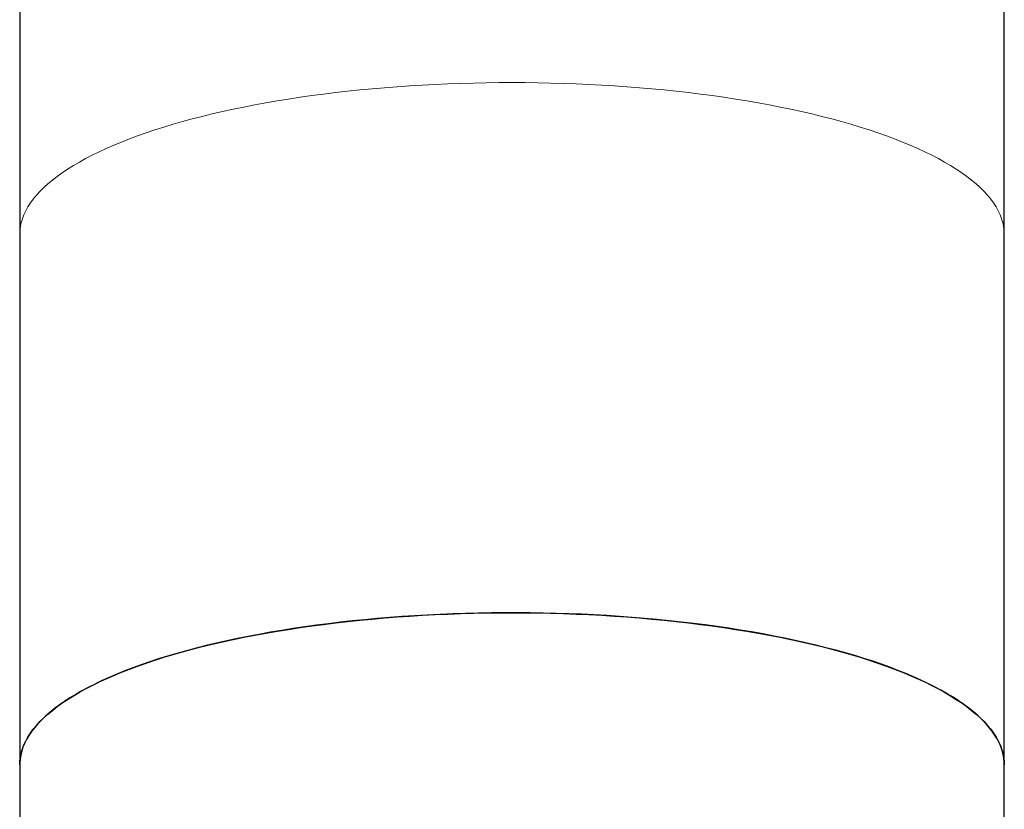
# Model space of a CAD drawing. Header units: millimetres. Extents: x 8 to 838, y 12 to 852.
# Tile 19 of 27: x 396 to 422, y 748 to 769. Entities that reach past the tile are written whole.
import ezdxf

# ---------------------------------------------------------------- set-up
doc = ezdxf.new("R2010")
doc.units = ezdxf.units.MM

msp = doc.modelspace()

# ---------------------------------------------------------------- linework, layer by layer
at = {"color": 7, "linetype": 'Continuous', "lineweight": 30}
for p, q in [((395.55, 838.819), (395.55, 763.583)), ((421.55, 763.583), (421.55, 838.819)), ((395.55, 763.583), (395.55, 749.575)), ((421.55, 749.575), (421.55, 763.583)), ((395.55, 749.575), (395.55, 743.583)), ((421.55, 743.583), (421.55, 749.575))]:
    msp.add_line(p, q, dxfattribs=at)
at = {"color": 8, "linetype": 'Continuous', "lineweight": 0, "flags": 128}
for points in [[(395.55, 763.583), (395.554, 763.688), (395.568, 763.793), (395.59, 763.898), (395.621, 764.003), (395.661, 764.107), (395.71, 764.211), (395.768, 764.315), (395.834, 764.418), (395.909, 764.52), (395.993, 764.622), (396.085, 764.724), (396.186, 764.824), (396.295, 764.924), (396.413, 765.022), (396.539, 765.12), (396.674, 765.217), (396.816, 765.312), (396.967, 765.406), (397.125, 765.5), (397.291, 765.591), (397.466, 765.682), (397.647, 765.771), (397.836, 765.858), (398.033, 765.944), (398.236, 766.028), (398.447, 766.111), (398.665, 766.192), (398.889, 766.271), (399.12, 766.348), (399.357, 766.423), (399.601, 766.497), (399.851, 766.568), (400.107, 766.637), (400.369, 766.705), (400.636, 766.77), (400.909, 766.833), (401.187, 766.893), (401.47, 766.952), (401.757, 767.008), (402.05, 767.062), (402.347, 767.113), (402.648, 767.162), (402.953, 767.209), (403.262, 767.253), (403.575, 767.294), (403.891, 767.333), (404.21, 767.369), (404.533, 767.403), (404.858, 767.434), (405.185, 767.463), (405.515, 767.489), (405.847, 767.512), (406.181, 767.533), (406.516, 767.55), (406.853, 767.566), (407.191, 767.578), (407.53, 767.587), (407.869, 767.594), (408.21, 767.598), (408.55, 767.6)], [(408.55, 767.6), (408.89, 767.598), (409.23, 767.594), (409.57, 767.587), (409.909, 767.578), (410.247, 767.566), (410.583, 767.55), (410.919, 767.533), (411.253, 767.512), (411.585, 767.489), (411.914, 767.463), (412.242, 767.434), (412.567, 767.403), (412.889, 767.369), (413.209, 767.333), (413.525, 767.294), (413.837, 767.253), (414.146, 767.209), (414.452, 767.162), (414.753, 767.113), (415.05, 767.062), (415.342, 767.008), (415.63, 766.952), (415.913, 766.893), (416.191, 766.833), (416.464, 766.77), (416.731, 766.705), (416.993, 766.637), (417.249, 766.568), (417.498, 766.497), (417.742, 766.423), (417.98, 766.348), (418.211, 766.271), (418.435, 766.192), (418.653, 766.111), (418.863, 766.028), (419.067, 765.944), (419.263, 765.858), (419.453, 765.771), (419.634, 765.682), (419.808, 765.591), (419.974, 765.5), (420.133, 765.406), (420.283, 765.312), (420.426, 765.217), (420.56, 765.12), (420.686, 765.022), (420.804, 764.924), (420.914, 764.824), (421.014, 764.724), (421.107, 764.622), (421.191, 764.52), (421.266, 764.418), (421.332, 764.315), (421.39, 764.211), (421.439, 764.107), (421.479, 764.003), (421.51, 763.898), (421.532, 763.793), (421.545, 763.688), (421.55, 763.583)]]:
    msp.add_lwpolyline(points, dxfattribs=at)
at = {"color": 7, "linetype": 'Continuous', "lineweight": 30, "flags": 128}
for points in [[(421.55, 749.575), (421.548, 749.637), (421.539, 749.742), (421.52, 749.847), (421.492, 749.952), (421.456, 750.056), (421.411, 750.161), (421.357, 750.264), (421.294, 750.368), (421.223, 750.471), (421.142, 750.573), (421.053, 750.674), (420.956, 750.775), (420.85, 750.875), (420.736, 750.974), (420.613, 751.072), (420.482, 751.169), (420.343, 751.265), (420.196, 751.36), (420.04, 751.454), (419.877, 751.546), (419.706, 751.637), (419.528, 751.726), (419.342, 751.815), (419.149, 751.901), (418.948, 751.986), (418.74, 752.069), (418.525, 752.151), (418.304, 752.231), (418.075, 752.309), (417.84, 752.385), (417.599, 752.459), (417.352, 752.531), (417.098, 752.601), (416.839, 752.669), (416.574, 752.735), (416.304, 752.799), (416.028, 752.861), (415.747, 752.92), (415.461, 752.977), (415.17, 753.032), (414.875, 753.084), (414.576, 753.134), (414.272, 753.182), (413.965, 753.227), (413.653, 753.27), (413.339, 753.31), (413.021, 753.347), (412.7, 753.382), (412.376, 753.414), (412.049, 753.444), (411.72, 753.471), (411.389, 753.495), (411.056, 753.517), (410.721, 753.536), (410.385, 753.552), (410.047, 753.565), (409.709, 753.576), (409.37, 753.584), (409.03, 753.589), (408.689, 753.592), (408.349, 753.592), (408.009, 753.589), (407.669, 753.583), (407.33, 753.574), (406.992, 753.563), (406.654, 753.549), (406.318, 753.532), (405.984, 753.513), (405.651, 753.491), (405.32, 753.466), (404.992, 753.439), (404.666, 753.409), (404.342, 753.376), (404.022, 753.34), (403.704, 753.303), (403.39, 753.262), (403.08, 753.219), (402.773, 753.174), (402.47, 753.126), (402.171, 753.075), (401.877, 753.022), (401.587, 752.967), (401.302, 752.91), (401.022, 752.85), (400.747, 752.788), (400.478, 752.724), (400.214, 752.657), (399.955, 752.589), (399.703, 752.518), (399.457, 752.446), (399.217, 752.371), (398.983, 752.295), (398.756, 752.216), (398.535, 752.136), (398.322, 752.054), (398.115, 751.971), (397.916, 751.886), (397.724, 751.799), (397.539, 751.71), (397.362, 751.621), (397.192, 751.529), (397.031, 751.437), (396.877, 751.343), (396.731, 751.248), (396.594, 751.152), (396.464, 751.055), (396.343, 750.956), (396.23, 750.857), (396.126, 750.757), (396.03, 750.656), (395.942, 750.555), (395.864, 750.452), (395.794, 750.349), (395.732, 750.246), (395.68, 750.142), (395.636, 750.038), (395.602, 749.933), (395.576, 749.828), (395.559, 749.723), (395.551, 749.618), (395.55, 749.575)], [(395.55, 749.575), (395.554, 749.68), (395.568, 749.785), (395.59, 749.89), (395.621, 749.995), (395.661, 750.099), (395.71, 750.203), (395.768, 750.307), (395.834, 750.41), (395.909, 750.513), (395.993, 750.615), (396.085, 750.716), (396.186, 750.816), (396.295, 750.916), (396.413, 751.014), (396.539, 751.112), (396.674, 751.209), (396.816, 751.304), (396.967, 751.399), (397.125, 751.492), (397.291, 751.583), (397.466, 751.674), (397.647, 751.763), (397.836, 751.85), (398.033, 751.936), (398.236, 752.02), (398.447, 752.103), (398.665, 752.184), (398.889, 752.263), (399.12, 752.34), (399.357, 752.415), (399.601, 752.489), (399.851, 752.56), (400.107, 752.63), (400.369, 752.697), (400.636, 752.762), (400.909, 752.825), (401.187, 752.886), (401.47, 752.944), (401.757, 753), (402.05, 753.054), (402.347, 753.105), (402.648, 753.154), (402.953, 753.201), (403.262, 753.245), (403.575, 753.286), (403.891, 753.325), (404.21, 753.362), (404.533, 753.395), (404.858, 753.427), (405.185, 753.455), (405.515, 753.481), (405.847, 753.504), (406.181, 753.525), (406.516, 753.543), (406.853, 753.558), (407.191, 753.57), (407.53, 753.58), (407.869, 753.587), (408.21, 753.591), (408.55, 753.592)], [(408.55, 753.592), (408.89, 753.591), (409.23, 753.587), (409.57, 753.58), (409.909, 753.57), (410.247, 753.558), (410.583, 753.543), (410.919, 753.525), (411.253, 753.504), (411.585, 753.481), (411.914, 753.455), (412.242, 753.427), (412.567, 753.395), (412.889, 753.362), (413.209, 753.325), (413.525, 753.286), (413.837, 753.245), (414.146, 753.201), (414.452, 753.154), (414.753, 753.105), (415.05, 753.054), (415.342, 753), (415.63, 752.944), (415.913, 752.886), (416.191, 752.825), (416.464, 752.762), (416.731, 752.697), (416.993, 752.63), (417.249, 752.56), (417.498, 752.489), (417.742, 752.415), (417.98, 752.34), (418.211, 752.263), (418.435, 752.184), (418.653, 752.103), (418.863, 752.02), (419.067, 751.936), (419.263, 751.85), (419.453, 751.763), (419.634, 751.674), (419.808, 751.583), (419.974, 751.492), (420.133, 751.399), (420.283, 751.304), (420.426, 751.209), (420.56, 751.112), (420.686, 751.014), (420.804, 750.916), (420.914, 750.816), (421.014, 750.716), (421.107, 750.615), (421.191, 750.513), (421.266, 750.41), (421.332, 750.307), (421.39, 750.203), (421.439, 750.099), (421.479, 749.995), (421.51, 749.89), (421.532, 749.785), (421.545, 749.68), (421.55, 749.575)]]:
    msp.add_lwpolyline(points, dxfattribs=at)

doc.saveas('drawing.dxf')
